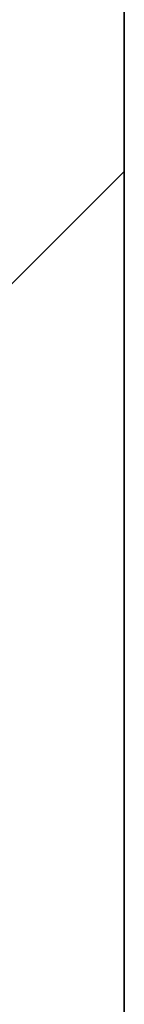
# Model space of a CAD drawing. Header units: millimetres. Extents: x -109 to 627, y -178 to 173.
# Tile 45 of 178: x -10.9597 to -10.9481, y 31.2355 to 31.3453. Entities that reach past the tile are written whole.
import ezdxf

# ---------------------------------------------------------------- set-up
doc = ezdxf.new("R2010")
doc.units = ezdxf.units.MM
doc.layers.add('ARQ - ALVENARIA - OSSO', color=2, linetype='Continuous', lineweight=35)
doc.layers.add('ARQ - PAREDES_HACHURA', color=9, linetype='Continuous', lineweight=35)

msp = doc.modelspace()

# ---------------------------------------------------------------- hatches: boundary and pattern name
at = {"layer": 'ARQ - PAREDES_HACHURA'}
h = msp.add_hatch(dxfattribs=at)
h.set_pattern_fill('FP_6', color=256, scale=0.9997410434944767, style=0, pattern_type=2)
h.set_pattern_definition([(45, (-17.26878673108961, 35.45875468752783), (-0.07917545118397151, 0.07917545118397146), [])])
h.paths.add_polyline_path([(-10.94806653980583, 29.25243423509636), (-10.94806653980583, 32.61157205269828), (-11.08803028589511, 32.61157205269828), (-11.08803028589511, 31.00198106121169), (-11.03804323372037, 31.00198106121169), (-11.03804323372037, 30.86201731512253), (-11.08803028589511, 30.86201731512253), (-11.08803028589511, 29.25243423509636)], flags=0)

# ---------------------------------------------------------------- linework, layer by layer
at = {"layer": 'ARQ - ALVENARIA - OSSO'}
msp.add_line((-10.94806653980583, 32.61157205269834), (-10.94806653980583, 31.00198106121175), dxfattribs=at)

doc.saveas('drawing.dxf')
